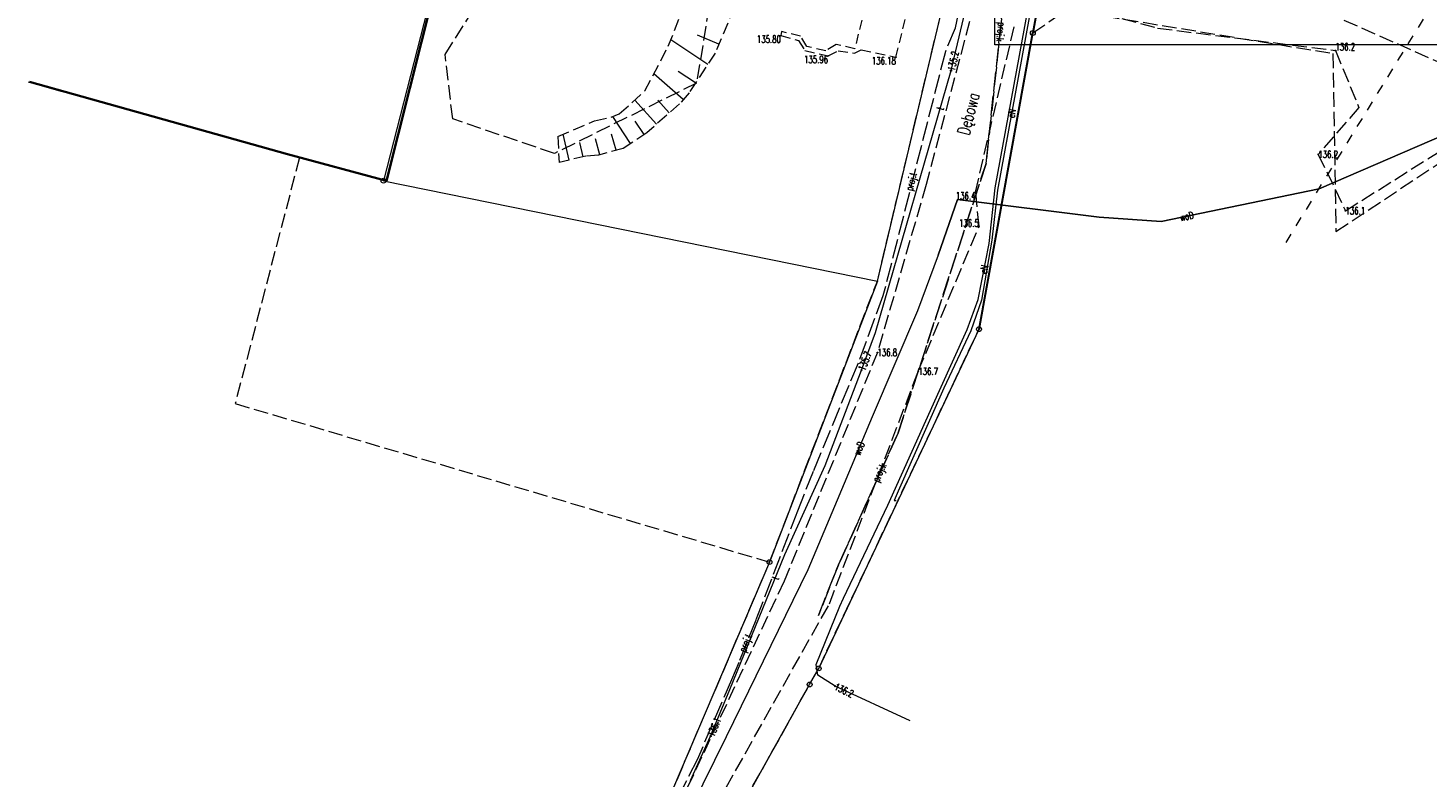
# Model space of a CAD drawing. Header units: metres. Extents: x 7471162 to 7473271, y 5962027 to 5964034.
# Tile 30 of 75: x 7471810 to 7471955, y 5963672 to 5963749. Entities that reach past the tile are written whole.
import ezdxf
from ezdxf.enums import TextEntityAlignment as Align

# ---------------------------------------------------------------- set-up
doc = ezdxf.new("R2010")
doc.units = ezdxf.units.M
doc.header["$MEASUREMENT"] = 0
for name, pattern in [('2_1', [0]), ('2_BUBZ02', [1.75, 1.25, -0.5]), ('2_BUBZ02G', [1.75, 1.25, -0.5]), ('2_KTCR02', [1.5, 1, -0.5]), ('2_KTJZ01', [2, 1.5, -0.5]), ('2_KTOK05_01', [7.5, 7.5]), ('4_1', [0]), ('4_SUPB_P_01', [2.5, 2, -0.5]), ('4_SUPE04', [2, 1, -1]), ('4_SUPE_01', [0]), ('4_SUPK_P_01', [2.5, 2, -0.5]), ('4_SUPT_01', [0]), ('4_SUPT_P_01', [2.5, 2, -0.5]), ('4_SUPW_01', [0]), ('GDE', [0]), ('GUK', [2, 1.5, -0.5])]:
    doc.linetypes.add(name, pattern=pattern)
doc.layers.get('0').update_dxf_attribs({"color": 250, "linetype": 'CONTINUOUS', "lineweight": 100})
for name, color, linetype, lineweight in [('BUBZ_L_1', 7, '2_BUBZ02', 18), ('Dzialki', 7, 'GDE', 18), ('Kontury', 90, 'GUK', 18), ('KTCR_L_1', 7, '2_KTCR02', 18), ('KTJZ_L_0', 7, '2_KTJZ01', 18), ('KTOK_L_4', 7, '2_KTOK05_01', 35), ('KTUL_E_T_0', 7, 'CONTINUOUS', 25), ('Punkty', 7, 'CONTINUOUS', 18), ('RTPW_T_0', 7, 'CONTINUOUS', 15), ('RTPW_T_1', 7, 'CONTINUOUS', 15), ('SUPE_E_T_3', 1, 'CONTINUOUS', 15), ('SUPE_L_3', 1, '4_SUPE_01', 18), ('SUPP_E_T_4', 34, 'CONTINUOUS', 15), ('SUPP_E_T_6', 30, 'CONTINUOUS', 15), ('SUPP_L_4', 34, '4_SUPK_P_01', 18), ('SUPP_L_6', 30, '4_SUPT_P_01', 18), ('SUPT_E_T_0', 30, 'CONTINUOUS', 15), ('SUPT_L_0', 30, '4_SUPT_01', 18), ('SUPW_E_T_0', 5, 'CONTINUOUS', 15), ('SUPW_L_0', 5, '4_SUPW_01', 18), ('SUTE_T_0', 1, 'CONTINUOUS', 18), ('SUTT_T_0', 30, 'CONTINUOUS', 18)]:
    doc.layers.add(name, color=color, linetype=linetype, lineweight=lineweight)
doc.styles.get("Standard").update_dxf_attribs({"font": 'Simplex.SHX', "width": 0.75})

# ---------------------------------------------------------------- blocks, each defined once
blk = doc.blocks.new('GRO')
at = {"linetype": 'Continuous'}
blk.add_circle((0, 0), 0.045, dxfattribs=at)
blk = doc.blocks.new('GRT')
at = {"linetype": 'Continuous'}
blk.add_circle((0, 0), 0.25, dxfattribs=at)
blk = doc.blocks.new('2_RTPW01')
at = {"linetype": 'Continuous'}
blk.add_circle((0, 0), 0.045, dxfattribs=at)
blk = doc.blocks.new('2_RTPW02')
at = {"linetype": 'Continuous'}
blk.add_circle((0, 0), 0.045, dxfattribs=at)
blk = doc.blocks.new('4_SUPS01_05')
at = {"linetype": 'Continuous'}
blk.add_circle((0, 0), 0.0625, dxfattribs=at)

msp = doc.modelspace()

# ---------------------------------------------------------------- linework, layer by layer
at = {"color": 0, "linetype": 'Continuous', "lineweight": 15}
for p, q in [((7471909.907, 5963747.037), (7471909.907, 5963897.037)), ((7472120.765, 5963747.037), (7471909.907, 5963747.037))]:
    msp.add_line(p, q, dxfattribs=at)
at = {"layer": 'BUBZ_L_1', "linetype": '2_BUBZ02'}
for p, q in [((7471876.27, 5963746.879), (7471878.193, 5963751.768)), ((7471873.861, 5963742.296), (7471876.27, 5963746.879)), ((7471872.531, 5963741.056), (7471873.861, 5963742.296)), ((7471870.393, 5963739.582), (7471871.201, 5963739.941)), ((7471871.201, 5963739.941), (7471872.531, 5963741.056)), ((7471864.888, 5963737.589), (7471868.685, 5963739.204)), ((7471868.685, 5963739.204), (7471870.393, 5963739.582)), ((7471864.888, 5963737.589), (7471865.028, 5963734.92))]:
    msp.add_line(p, q, dxfattribs=at)
at = {"layer": 'BUBZ_L_1', "linetype": '2_BUBZ02G'}
for p, q in [((7471883.747, 5963752.504), (7471881.105, 5963746.178)), ((7471881.105, 5963746.178), (7471878.409, 5963742.08)), ((7471878.409, 5963742.08), (7471877.42, 5963740.948)), ((7471877.42, 5963740.948), (7471874.077, 5963737.982)), ((7471874.077, 5963737.982), (7471871.615, 5963736.365)), ((7471867.768, 5963735.556), (7471865.028, 5963734.92)), ((7471869.08, 5963735.664), (7471867.768, 5963735.556)), ((7471871.615, 5963736.365), (7471869.08, 5963735.664))]:
    msp.add_line(p, q, dxfattribs=at)
at = {"layer": 'BUBZ_L_1', "linetype": '2_1'}
for p, q in [((7471880.344, 5963745.022), (7471876.527, 5963747.534)), ((7471881.492, 5963747.106), (7471879.288, 5963748.026)), ((7471879.089, 5963743.114), (7471877.306, 5963744.287)), ((7471877.819, 5963741.405), (7471874.785, 5963744.054)), ((7471875.056, 5963738.851), (7471872.843, 5963741.346)), ((7471876.368, 5963740.014), (7471875.204, 5963741.326)), ((7471872.386, 5963736.871), (7471870.557, 5963739.655)), ((7471873.777, 5963737.785), (7471872.863, 5963739.176)), ((7471866.05, 5963735.157), (7471865.432, 5963737.821)), ((7471867.51, 5963735.496), (7471867.171, 5963736.956)), ((7471869.237, 5963735.707), (7471868.778, 5963737.366)), ((7471870.899, 5963736.167), (7471870.439, 5963737.829))]:
    msp.add_line(p, q, dxfattribs=at)
at = {"layer": 'Dzialki'}
for p, q in [((7471859.89, 5963783.435), (7471846.94, 5963733.035)), ((7471897.8, 5963722.695), (7471908.53, 5963767.815)), ((7471913.81, 5963748.255), (7471915.95, 5963760.055)), ((7471908.27, 5963717.745), (7471913.81, 5963748.255)), ((7471846.94, 5963733.035), (7471897.8, 5963722.695)), ((7471897.8, 5963722.695), (7471886.7, 5963693.755)), ((7471891.76, 5963682.805), (7471908.27, 5963717.745)), ((7471886.7, 5963693.755), (7471873.7, 5963663.225)), ((7471890.83, 5963681.145), (7471891.76, 5963682.805)), ((7471883.04, 5963667.205), (7471890.83, 5963681.145))]:
    msp.add_line(p, q, dxfattribs=at)
at = {"layer": 'Kontury'}
for p, q in [((7471883.34, 5963768.685), (7471879.19, 5963743.095)), ((7471897.8, 5963722.695), (7471908.53, 5963767.815)), ((7471853.3, 5963746.025), (7471864.39, 5963763.745)), ((7471913.81, 5963748.255), (7471917.27, 5963750.645)), ((7471917.27, 5963750.645), (7471944.71, 5963746.145)), ((7471854.07, 5963739.405), (7471853.3, 5963746.025)), ((7471944.71, 5963746.145), (7471945.02, 5963727.795)), ((7471810.34, 5963743.215), (7471838.3, 5963735.435)), ((7471879.19, 5963743.095), (7471864.55, 5963735.845)), ((7471864.55, 5963735.845), (7471854.07, 5963739.405)), ((7471945.02, 5963727.795), (7471957.68, 5963736.195)), ((7471838.3, 5963735.435), (7471831.68, 5963710.085)), ((7471886.7, 5963693.755), (7471897.8, 5963722.695)), ((7471900.36, 5963701.015), (7471908.27, 5963717.745)), ((7471831.68, 5963710.085), (7471886.7, 5963693.755)), ((7471891.76, 5963682.805), (7471900.36, 5963701.015)), ((7471886.7, 5963693.755), (7471883.21, 5963685.565)), ((7471883.21, 5963685.565), (7471873.7, 5963663.225)), ((7471890.83, 5963681.145), (7471891.76, 5963682.805)), ((7471883.04, 5963667.205), (7471890.83, 5963681.145))]:
    msp.add_line(p, q, dxfattribs=at)
at = {"layer": 'Kontury', "linetype": 'ByBlock', "lineweight": 30}
for p in [(7471915.95, 5963760.055), (7471908.27, 5963717.745)]:
    msp.add_line(p, (7471913.81, 5963748.255), dxfattribs=at)
at = {"layer": 'KTCR_L_1', "linetype": '2_KTCR02'}
for p, q in [((7471899.71, 5963745.765), (7471901.12, 5963751.505)), ((7471896.187, 5963749.586), (7471895.486, 5963746.618)), ((7471887.946, 5963748.398), (7471887.87, 5963747.985)), ((7471887.87, 5963747.985), (7471889.67, 5963747.465)), ((7471889.886, 5963747.918), (7471887.946, 5963748.398)), ((7471889.67, 5963747.465), (7471890.35, 5963746.445)), ((7471890.556, 5963746.858), (7471889.886, 5963747.918)), ((7471893.556, 5963747.078), (7471892.496, 5963746.408)), ((7471895.486, 5963746.618), (7471893.556, 5963747.078)), ((7471890.35, 5963746.445), (7471892.73, 5963745.895)), ((7471892.496, 5963746.408), (7471890.556, 5963746.858)), ((7471892.73, 5963745.895), (7471893.77, 5963746.415)), ((7471893.77, 5963746.415), (7471895.45, 5963746.175)), ((7471895.45, 5963746.175), (7471896.15, 5963746.505)), ((7471896.15, 5963746.505), (7471899.71, 5963745.765))]:
    msp.add_line(p, q, dxfattribs=at)
at = {"layer": 'KTJZ_L_0', "linetype": '2_KTJZ01'}
for p, q in [((7471908.328, 5963753.295), (7471902.83, 5963732.638)), ((7471917.167, 5963751.282), (7471926.655, 5963748.755)), ((7471907.897, 5963731.85), (7471911.884, 5963748.888)), ((7471926.655, 5963748.755), (7471944.969, 5963746.453)), ((7471958.22, 5963744.082), (7471945.446, 5963749.743)), ((7471944.969, 5963746.453), (7471947.388, 5963740.582)), ((7471947.388, 5963740.582), (7471943.209, 5963735.753)), ((7471946.01, 5963729.945), (7471961.065, 5963739.431)), ((7471943.209, 5963735.753), (7471946.01, 5963729.945)), ((7471902.83, 5963732.638), (7471897.807, 5963715.345)), ((7471907.897, 5963731.85), (7471908.244, 5963728.299)), ((7471902.017, 5963713.405), (7471908.244, 5963728.299)), ((7471897.807, 5963715.345), (7471888.19, 5963691.78)), ((7471892.86, 5963689.455), (7471902.017, 5963713.405)), ((7471888.19, 5963691.78), (7471876.282, 5963666.349)), ((7471880.262, 5963667.035), (7471892.86, 5963689.455))]:
    msp.add_line(p, q, dxfattribs=at)
at = {"layer": 'KTOK_L_4', "linetype": '2_KTOK05_01'}
for p, q in [((7471859.877, 5963783.135), (7471847.26, 5963733.04)), ((7471837.061, 5963735.77), (7471810.503, 5963743.219)), ((7471847.26, 5963733.04), (7471837.061, 5963735.77))]:
    msp.add_line(p, q, dxfattribs=at)
at = {"layer": 'SUPE_L_3', "linetype": '4_SUPE_01'}
for p, q in [((7471909.934, 5963732.29), (7471913.884, 5963753.828)), ((7471914.114, 5963753.488), (7471910.174, 5963732.06)), ((7471909.304, 5963726.57), (7471909.934, 5963732.29)), ((7471910.174, 5963732.06), (7471909.594, 5963726.91)), ((7471909.594, 5963726.91), (7471908.514, 5963720.731)), ((7471908.194, 5963720.791), (7471909.304, 5963726.57)), ((7471907.064, 5963717.701), (7471908.194, 5963720.791)), ((7471908.514, 5963720.731), (7471907.414, 5963717.571)), ((7471904.185, 5963711.442), (7471907.064, 5963717.701)), ((7471907.414, 5963717.571), (7471904.645, 5963711.672)), ((7471898.885, 5963699.633), (7471904.185, 5963711.442)), ((7471904.645, 5963711.672), (7471899.935, 5963701.063)), ((7471899.935, 5963701.063), (7471899.535, 5963700.093)), ((7471894.325, 5963690.024), (7471898.885, 5963699.633)), ((7471899.535, 5963700.093), (7471899.75, 5963700.113)), ((7471893.935, 5963689.214), (7471894.325, 5963690.024)), ((7471891.516, 5963683.195), (7471893.935, 5963689.214)), ((7471891.676, 5963682.105), (7471891.516, 5963683.195)), ((7471893.455, 5963680.975), (7471891.676, 5963682.105)), ((7471901.175, 5963677.415), (7471893.455, 5963680.975))]:
    msp.add_line(p, q, dxfattribs=at)
at = {"layer": 'SUPE_L_3', "linetype": '4_SUPE04'}
msp.add_line((7471939.885, 5963726.68), (7471954.998, 5963751.243), dxfattribs=at)
at = {"layer": 'SUPP_L_4', "linetype": '4_SUPK_P_01'}
for p, q in [((7471911.919, 5963762.126), (7471908.994, 5963734.806)), ((7471908.994, 5963734.806), (7471899.934, 5963707.059)), ((7471899.934, 5963707.059), (7471893.788, 5963693.466)), ((7471893.788, 5963693.466), (7471891.733, 5963688.244))]:
    msp.add_line(p, q, dxfattribs=at)
at = {"layer": 'SUPP_L_4', "linetype": '4_SUPB_P_01'}
for p, q in [((7471908.994, 5963734.806), (7471911.919, 5963762.126)), ((7471899.934, 5963707.059), (7471908.994, 5963734.806)), ((7471893.788, 5963693.466), (7471899.934, 5963707.059)), ((7471891.733, 5963688.244), (7471893.788, 5963693.466))]:
    msp.add_line(p, q, dxfattribs=at)
at = {"layer": 'SUPP_L_6', "linetype": '4_SUPT_P_01'}
for p, q in [((7471908.169, 5963760.539), (7471905.822, 5963748.734)), ((7471905.822, 5963748.734), (7471904.804, 5963746.356)), ((7471904.804, 5963746.356), (7471898.632, 5963722.143)), ((7471898.381, 5963721.175), (7471895.816, 5963714.248)), ((7471898.506, 5963721.659), (7471898.381, 5963721.175)), ((7471898.632, 5963722.143), (7471898.506, 5963721.659)), ((7471895.816, 5963714.248), (7471891.179, 5963703.084)), ((7471891.179, 5963703.084), (7471889.579, 5963699.005)), ((7471889.579, 5963699.005), (7471885.271, 5963687.79)), ((7471885.271, 5963687.79), (7471883.529, 5963683.412)), ((7471883.529, 5963683.412), (7471882.771, 5963681.63)), ((7471882.771, 5963681.63), (7471879.266, 5963673.457)), ((7471879.266, 5963673.457), (7471876.951, 5963668.913))]:
    msp.add_line(p, q, dxfattribs=at)
at = {"layer": 'SUPT_L_0', "linetype": '4_SUPT_01'}
for p, q in [((7471905.385, 5963744.379), (7471907.345, 5963752.638)), ((7471897.625, 5963717.411), (7471905.385, 5963744.379)), ((7471896.165, 5963713.522), (7471897.625, 5963717.411)), ((7471892.436, 5963703.703), (7471896.165, 5963713.522)), ((7471888.276, 5963694.533), (7471892.436, 5963703.703)), ((7471882.606, 5963680.645), (7471888.276, 5963694.533)), ((7471880.627, 5963675.825), (7471882.606, 5963680.645)), ((7471878.567, 5963671.256), (7471880.627, 5963675.825))]:
    msp.add_line(p, q, dxfattribs=at)
at = {"layer": 'SUPW_L_0', "linetype": '4_SUPW_01'}
for p, q in [((7471943.311, 5963732.189), (7471962.614, 5963740.546)), ((7471927.027, 5963728.828), (7471943.311, 5963732.189)), ((7471904.057, 5963725.377), (7471906.07, 5963731.111)), ((7471906.07, 5963731.111), (7471920.646, 5963729.277)), ((7471920.646, 5963729.277), (7471927.027, 5963728.828)), ((7471904.057, 5963725.377), (7471901.947, 5963719.618)), ((7471901.947, 5963719.618), (7471897.274, 5963708.7)), ((7471897.274, 5963708.7), (7471893.387, 5963699.466)), ((7471893.387, 5963699.466), (7471890.637, 5963692.97)), ((7471890.637, 5963692.97), (7471882.226, 5963675.77)), ((7471882.226, 5963675.77), (7471876.923, 5963665.04))]:
    msp.add_line(p, q, dxfattribs=at)
at = {"layer": 'SUPW_L_0', "linetype": '4_1'}
for p, q in [((7471962.614, 5963740.546), (7471943.311, 5963732.189)), ((7471943.311, 5963732.189), (7471927.027, 5963728.828)), ((7471906.07, 5963731.111), (7471904.057, 5963725.377)), ((7471920.646, 5963729.277), (7471906.07, 5963731.111)), ((7471927.027, 5963728.828), (7471920.646, 5963729.277)), ((7471904.057, 5963725.377), (7471901.947, 5963719.618)), ((7471901.947, 5963719.618), (7471897.274, 5963708.7)), ((7471897.274, 5963708.7), (7471893.387, 5963699.466)), ((7471893.387, 5963699.466), (7471890.637, 5963692.97)), ((7471890.637, 5963692.97), (7471882.226, 5963675.77)), ((7471882.226, 5963675.77), (7471876.923, 5963665.04))]:
    msp.add_line(p, q, dxfattribs=at)

# ---------------------------------------------------------------- block references
at = {"layer": 'Punkty'}
for name, p in [('GRT', (7471913.81, 5963748.255)), ('GRT', (7471846.94, 5963733.035)), ('GRO', (7471897.8, 5963722.695)), ('GRT', (7471908.27, 5963717.745)), ('GRT', (7471886.7, 5963693.755)), ('GRT', (7471891.76, 5963682.805)), ('GRT', (7471890.83, 5963681.145))]:
    msp.add_blockref(name, p, dxfattribs=at)
at = {"layer": 'RTPW_T_0'}
for p in [(7471944.97, 5963746.455), (7471943.21, 5963735.755), (7471907.9, 5963731.855), (7471946.01, 5963729.945), (7471908.24, 5963728.295), (7471897.81, 5963715.345), (7471902.02, 5963713.405)]:
    msp.add_blockref('2_RTPW01', p, dxfattribs=at)
at = {"layer": 'RTPW_T_1'}
for p in [(7471887.87, 5963747.985), (7471892.73, 5963745.895), (7471899.71, 5963745.765)]:
    msp.add_blockref('2_RTPW02', p, dxfattribs=at)
at = {"layer": 'SUTE_T_0'}
msp.add_blockref('4_SUPS01_05', (7471893.455, 5963680.975), dxfattribs=at)
at = {"layer": 'SUTT_T_0'}
for p in [(7471905.385, 5963744.379), (7471896.165, 5963713.522), (7471880.627, 5963675.825)]:
    msp.add_blockref('4_SUPS01_05', p, dxfattribs=at)

# ---------------------------------------------------------------- texts
at = {"layer": 'KTUL_E_T_0', "width": 0.7}
msp.add_text('Dębowa', height=1.25, rotation=75.50038, dxfattribs=at).set_placement((7471907.334, 5963739.905), align=Align.MIDDLE)
at = {"layer": 'RTPW_T_0', "width": 0.7}
msp.add_text('136.2', height=0.75, dxfattribs=at).set_placement((7471944.97, 5963746.455))
for s, p in [('136.2', (7471943.21, 5963735.755)), ('136.1', (7471946.01, 5963729.945)), ('136.8', (7471897.81, 5963715.345)), ('136.7', (7471902.02, 5963713.405))]:
    msp.add_text(s, height=0.75, dxfattribs=at).set_placement(p, align=Align.MIDDLE_LEFT)
msp.add_text('136.4', height=0.75, dxfattribs=at).set_placement((7471907.9, 5963731.855), align=Align.TOP_RIGHT)
msp.add_text('136.5', height=0.75, dxfattribs=at).set_placement((7471908.24, 5963728.295), align=Align.RIGHT)
at = {"layer": 'RTPW_T_1', "width": 0.7}
for s, p in [('135.80', (7471887.87, 5963747.985)), ('135.96', (7471892.73, 5963745.895)), ('136.18', (7471899.71, 5963745.765))]:
    msp.add_text(s, height=0.75, dxfattribs=at).set_placement(p, align=Align.TOP_RIGHT)
at = {"layer": 'SUPE_E_T_3', "width": 0.7}
for rotation, p in [(79.5818, (7471911.63, 5963739.979)), (79.12872, (7471908.794, 5963723.913))]:
    msp.add_text('eN', height=0.75, rotation=rotation, dxfattribs=at).set_placement(p, align=Align.MIDDLE)
at = {"layer": 'SUPP_E_T_4', "width": 0.7}
for rotation, p in [(263.93667, (7471910.424, 5963748.353)), (66.08811, (7471898.1, 5963702.956))]:
    msp.add_text('proj.k', height=0.75, rotation=rotation, dxfattribs=at).set_placement(p, align=Align.MIDDLE)
at = {"layer": 'SUPP_E_T_6', "width": 0.7}
for rotation, p in [(75.70141, (7471901.381, 5963732.926)), (68.30521, (7471884.315, 5963685.389))]:
    msp.add_text('proj.t', height=0.75, rotation=rotation, dxfattribs=at).set_placement(p, align=Align.MIDDLE)
at = {"layer": 'SUPT_E_T_0', "width": 0.7}
for rotation, p in [(73.94755, (7471904.263, 5963740.48)), (67.79385, (7471887.295, 5963692.132))]:
    msp.add_text('t', height=0.75, rotation=rotation, dxfattribs=at).set_placement(p, align=Align.MIDDLE)
at = {"layer": 'SUPW_E_T_0', "width": 0.7}
for rotation, p in [(11.66183, (7471929.659, 5963729.371)), (67.14553, (7471895.917, 5963705.475))]:
    msp.add_text('woD', height=0.75, rotation=rotation, dxfattribs=at).set_placement(p, align=Align.MIDDLE)
at = {"layer": 'SUTE_T_0', "width": 0.7}
msp.add_text('136.2', height=0.75, rotation=335.24369, dxfattribs=at).set_placement((7471893.455, 5963680.975), align=Align.MIDDLE_LEFT)
at = {"layer": 'SUTT_T_0', "width": 0.7}
for s, rotation, p in [('135.2', 76.81601, (7471905.385, 5963744.379)), ('135.7', 69.31335, (7471896.165, 5963713.522)), ('136.1', 68.11957, (7471880.627, 5963675.825))]:
    msp.add_text(s, height=0.75, rotation=rotation, dxfattribs=at).set_placement(p, align=Align.MIDDLE_LEFT)

doc.saveas('drawing.dxf')
